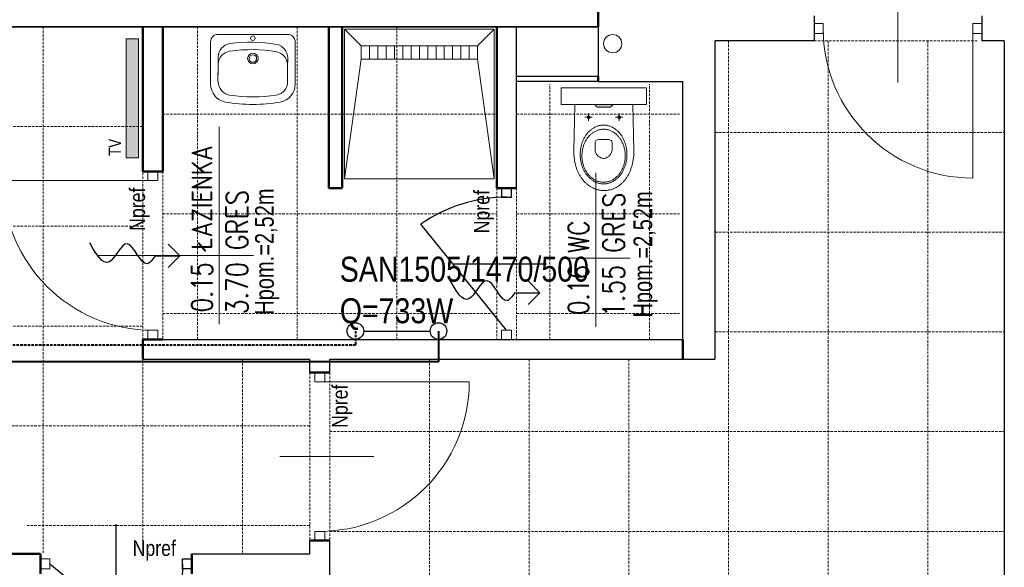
# Model space of a CAD drawing. Header units: millimetres. Extents: x -523 to 1404227, y -783705 to 1038705.
# Tile 79 of 256: x 356283 to 362209, y 121611 to 124905. Entities that reach past the tile are written whole.
import ezdxf
from ezdxf.enums import TextEntityAlignment as Align

# ---------------------------------------------------------------- set-up
doc = ezdxf.new("R2010")
doc.units = ezdxf.units.MM
doc.linetypes.add('DASHED', pattern=[0.75, 0.5, -0.25])
doc.linetypes.add('DASHEDX2', pattern=[1.5, 1, -0.5])
for name, color, linetype, lineweight in [('BA_drz', 7, 'Continuous', 18), ('BA_KS_ist.', 34, 'Continuous', 13), ('BA_met', 7, 'Continuous', 18), ('BA_txs', 2, 'Continuous', 18), ('Cienka', 7, 'Continuous', 18), ('mm_CO_opisy', 5, 'Continuous', 9), ('mm_CO_rury', 84, 'Continuous', 40), ('mm_grzejniki', 30, 'Continuous', 30), ('mm_Wentylacja', 5, 'Continuous', 50), ('PG_PRZERYWANE_ŚREDNIE', 1, 'DASHEDX2', 18), ('PG_WIDOKOWE_CIENKIE', 7, 'Continuous', 18), ('PG_WYPOSAŻENIE', 1, 'Continuous', 18), ('Przekrojowa', 60, 'Continuous', 18), ('WYPOSAŻENIE GARAŻU', 253, 'Continuous', 5)]:
    doc.layers.add(name, color=color, linetype=linetype, lineweight=lineweight)
doc.styles.add('BIKTC', font='bikromsw.shx', dxfattribs={"width": 0.8})
doc.styles.add('BIKTS', font='bikromsw.shx', dxfattribs={"width": 0.85})
doc.styles.add('ROMANS', font='romans', dxfattribs={"width": 0.7})
doc.styles.get("Standard").update_dxf_attribs({"font": 'arial.ttf'})

# ---------------------------------------------------------------- blocks, each defined once
blk = doc.blocks.new('jamb')
blk.add_lwpolyline([(-0.5, -0.5), (-0.5, 0.5), (0.5, 0.5), (0.5, -0.5)], close=True)
blk = doc.blocks.new('dr1h901')
at = {"color": 0}
blk.add_line((-0.5, 0), (-0.5, 1), dxfattribs=at)
blk.add_line((0, 0.3622), (0, -0.2655))
blk.add_arc((-0.5, 0), 1, 0, 90, dxfattribs=at)
blk = doc.blocks.new('A$C6b6b2cc1')
at = {"color": 5, "lineweight": 20}
for p, q in [((17.9, 91), (29.9, 91)), ((17.9, 0), (29.9, 0))]:
    blk.add_line(p, q, dxfattribs=at)
for p, q in [((20.9, 85.5), (20.9, 91)), ((20.9, 91), (26.9, 91)), ((26.9, 91), (26.9, 85.5)), ((26.9, 85.5), (20.9, 85.5))]:
    blk.add_line(p, q)
at = {"color": 0, "extrusion": (0, 0, -1)}
blk.add_line((23.9, 5.5), (75.47, 69.26), dxfattribs=at)
at = {"extrusion": (0, 0, -1)}
blk.add_line((56.49, 45.5), (0, 45.5), dxfattribs=at)
at = {"color": 0, "extrusion": (0, 0, -1)}
blk.add_arc((-23.9, -4.5), 90, 90, 124.95948, dxfattribs=at)
at = {"layer": 'WYPOSAŻENIE GARAŻU', "color": 240, "xscale": 5.5, "yscale": 5.999999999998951, "zscale": 5.5, "rotation": 90}
blk.add_blockref('jamb', (23.9, 2.75), dxfattribs=at)
blk = doc.blocks.new('Brodzik')
at = {"layer": 'PG_WYPOSAŻENIE', "color": 18}
for p, q in [((333.92, -1785.25), (343.92, -1857.25)), ((413.92, -1857.25), (423.92, -1785.25)), ((413.92, -1857.25), (343.92, -1857.25)), ((343.92, -1857.25), (343.92, -1865.25)), ((348.92, -1857.25), (348.92, -1865.25)), ((353.92, -1857.25), (353.92, -1865.25)), ((358.92, -1857.25), (358.92, -1865.25)), ((363.92, -1857.25), (363.92, -1865.25)), ((368.92, -1857.25), (368.92, -1865.25)), ((373.92, -1857.25), (373.92, -1865.25)), ((378.92, -1857.25), (378.92, -1865.25)), ((383.92, -1857.25), (383.92, -1865.25)), ((388.92, -1857.25), (388.92, -1865.25)), ((393.92, -1857.25), (393.92, -1865.25)), ((398.92, -1857.25), (398.92, -1865.25)), ((403.92, -1857.25), (403.92, -1865.25)), ((408.92, -1857.25), (408.92, -1865.25)), ((413.92, -1865.25), (413.92, -1857.25)), ((343.92, -1865.25), (333.92, -1875.25)), ((343.92, -1865.25), (413.92, -1865.25)), ((413.92, -1865.25), (423.92, -1875.25))]:
    blk.add_line(p, q, dxfattribs=at)
blk.add_lwpolyline([(333.92, -1785.25), (423.92, -1785.25), (423.92, -1875.25), (333.92, -1875.25)], close=True, dxfattribs=at)
blk = doc.blocks.new('A$Cb1b4349b')
at = {"layer": 'WYPOSAŻENIE GARAŻU', "color": 240, "xscale": 5.5, "yscale": 5.999999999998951, "zscale": 5.5, "rotation": 90}
for p in [(23.9, 98.25), (23.9, 2.75)]:
    blk.add_blockref('jamb', p, dxfattribs=at)
at = {"layer": 'WYPOSAŻENIE GARAŻU', "color": 1, "xscale": -90, "yscale": 90, "zscale": -90, "rotation": 270}
blk.add_blockref('dr1h901', (23.9, 50.5), dxfattribs=at)
blk = doc.blocks.new('A$Cd28b784c')
at = {"lineweight": 18}
h = blk.add_hatch(color=256, dxfattribs=at)
h.dxf.hatch_style = 1
h.paths.add_polyline_path([(18.54, 22.22), (18.43, 23), (18.14, 23.62), (17.75, 24.08), (17.31, 24.36), (16.9, 24.47), (16.9, 13.87), (17.31, 13.97), (17.75, 14.26), (18.14, 14.72), (18.43, 15.34), (18.54, 16.11)])
for p, q in [((16.9, 44.83), (6.9, 44.83)), ((6.9, -6.49), (6.9, 44.83)), ((16.9, -6.49), (16.9, 44.83)), ((16.9, -6.49), (6.9, -6.49))]:
    blk.add_line(p, q, dxfattribs=at)
at = {"lineweight": 13}
for p, q in [((44.61, 37.25), (16.9, 36.7)), ((45.21, 37.25), (44.61, 37.25)), ((45.82, 37.23), (45.21, 37.25)), ((46.41, 37.21), (45.82, 37.23)), ((47, 37.18), (46.41, 37.21)), ((47.58, 37.15), (47, 37.18)), ((48.16, 37.1), (47.58, 37.15)), ((48.73, 37.04), (48.16, 37.1)), ((49.3, 36.97), (48.73, 37.04)), ((49.85, 36.9), (49.3, 36.97)), ((50.4, 36.82), (49.85, 36.9)), ((50.95, 36.72), (50.4, 36.82)), ((51.49, 36.62), (50.95, 36.72)), ((52.02, 36.51), (51.49, 36.62)), ((52.54, 36.4), (52.02, 36.51)), ((53.06, 36.27), (52.54, 36.4)), ((53.57, 36.14), (53.06, 36.27)), ((54.07, 36), (53.57, 36.14)), ((54.57, 35.85), (54.07, 36)), ((55.05, 35.69), (54.57, 35.85)), ((55.53, 35.53), (55.05, 35.69)), ((24.51, 30.6), (24.51, 26.24)), ((35.01, 29.4), (35.4, 29.67)), ((35.4, 29.67), (35.79, 29.93)), ((35.79, 29.93), (36.19, 30.19)), ((36.19, 30.19), (36.6, 30.43)), ((36.6, 30.43), (37.03, 30.67)), ((37.03, 30.67), (37.46, 30.89)), ((37.46, 30.89), (37.89, 31.11)), ((37.89, 31.11), (38.34, 31.31)), ((38.34, 31.31), (38.79, 31.51)), ((38.39, 29.62), (38.81, 29.86)), ((38.79, 31.51), (39.26, 31.7)), ((38.81, 29.86), (39.24, 30.09)), ((39.24, 30.09), (39.68, 30.31)), ((39.26, 31.7), (39.73, 31.87)), ((39.68, 30.31), (40.12, 30.52)), ((39.73, 31.87), (40.2, 32.03)), ((40.12, 30.52), (40.58, 30.71)), ((40.2, 32.03), (40.69, 32.19)), ((40.58, 30.71), (41.04, 30.9)), ((40.69, 32.19), (41.18, 32.33)), ((41.04, 30.9), (41.51, 31.07)), ((41.18, 32.33), (41.68, 32.46)), ((41.51, 31.07), (41.99, 31.23)), ((41.68, 32.46), (42.18, 32.58)), ((41.99, 31.23), (42.48, 31.37)), ((42.18, 32.58), (42.69, 32.69)), ((42.48, 31.37), (42.97, 31.51)), ((42.69, 32.69), (43.21, 32.78)), ((42.97, 31.51), (43.48, 31.63)), ((43.21, 32.78), (43.73, 32.87)), ((43.48, 31.63), (43.98, 31.74)), ((43.73, 32.87), (44.26, 32.94)), ((43.98, 31.74), (44.5, 31.83)), ((44.26, 32.94), (44.79, 33)), ((44.5, 31.83), (45.02, 31.91)), ((44.79, 33), (45.32, 33.04)), ((45.02, 31.91), (45.54, 31.98)), ((45.32, 33.04), (45.87, 33.08)), ((45.54, 31.98), (46.07, 32.03)), ((45.87, 33.08), (46.41, 33.1)), ((46.07, 32.03), (46.61, 32.07)), ((46.41, 33.1), (46.96, 33.1)), ((46.61, 32.07), (47.15, 32.09)), ((46.96, 33.1), (47.51, 33.1)), ((47.15, 32.09), (47.7, 32.1)), ((47.51, 33.1), (48.06, 33.08)), ((47.7, 32.1), (47.7, 32.09)), ((47.7, 32.1), (48.24, 32.09)), ((48.06, 33.08), (48.6, 33.04)), ((48.24, 32.09), (48.79, 32.07)), ((48.6, 33.04), (49.13, 33)), ((48.79, 32.07), (49.32, 32.03)), ((49.13, 33), (49.67, 32.94)), ((49.32, 32.03), (49.85, 31.98)), ((49.67, 32.94), (50.19, 32.87)), ((49.85, 31.98), (50.38, 31.91)), ((50.19, 32.87), (50.71, 32.78)), ((50.38, 31.91), (50.9, 31.83)), ((50.71, 32.78), (51.23, 32.69)), ((50.9, 31.83), (51.41, 31.74)), ((51.23, 32.69), (51.74, 32.58)), ((51.41, 31.74), (51.92, 31.63)), ((51.74, 32.58), (52.24, 32.46)), ((51.92, 31.63), (52.42, 31.51)), ((52.24, 32.46), (52.74, 32.33)), ((52.42, 31.51), (52.92, 31.37)), ((52.74, 32.33), (53.23, 32.19)), ((52.92, 31.37), (53.4, 31.23)), ((53.23, 32.19), (53.72, 32.03)), ((53.4, 31.23), (53.88, 31.07)), ((53.72, 32.03), (54.19, 31.87)), ((53.88, 31.07), (54.36, 30.9)), ((54.19, 31.87), (54.66, 31.7)), ((54.36, 30.9), (54.82, 30.71)), ((54.66, 31.7), (55.13, 31.51)), ((54.82, 30.71), (55.27, 30.52)), ((55.13, 31.51), (55.58, 31.31)), ((55.27, 30.52), (55.72, 30.31)), ((56.01, 35.36), (55.53, 35.53)), ((55.58, 31.31), (56.03, 31.11)), ((55.72, 30.31), (56.16, 30.09)), ((56.47, 35.18), (56.01, 35.36)), ((56.03, 31.11), (56.47, 30.89)), ((56.16, 30.09), (56.59, 29.86)), ((56.93, 34.99), (56.47, 35.18)), ((56.47, 30.89), (56.9, 30.67)), ((56.59, 29.86), (57, 29.62)), ((56.9, 30.67), (57.32, 30.43)), ((57.38, 34.8), (56.93, 34.99)), ((57.32, 30.43), (57.73, 30.19)), ((57.83, 34.6), (57.38, 34.8)), ((57.73, 30.19), (58.13, 29.93)), ((58.26, 34.39), (57.83, 34.6)), ((58.13, 29.93), (58.52, 29.67)), ((58.69, 34.17), (58.26, 34.39)), ((58.52, 29.67), (58.91, 29.4)), ((59.11, 33.95), (58.69, 34.17)), ((59.52, 33.72), (59.11, 33.95)), ((59.92, 33.49), (59.52, 33.72)), ((60.32, 33.25), (59.92, 33.49)), ((60.71, 33), (60.32, 33.25)), ((61.09, 32.75), (60.71, 33)), ((61.46, 32.49), (61.09, 32.75)), ((61.82, 32.22), (61.46, 32.49)), ((62.17, 31.95), (61.82, 32.22)), ((62.52, 31.68), (62.17, 31.95)), ((62.85, 31.39), (62.52, 31.68)), ((63.18, 31.11), (62.85, 31.39)), ((63.5, 30.81), (63.18, 31.11)), ((63.81, 30.51), (63.5, 30.81)), ((64.11, 30.21), (63.81, 30.51)), ((64.4, 29.9), (64.11, 30.21)), ((64.69, 29.58), (64.4, 29.9)), ((17.31, 24.36), (16.9, 24.47)), ((17.75, 24.08), (17.31, 24.36)), ((18.14, 23.62), (17.75, 24.08)), ((26.77, 28.42), (22.26, 28.42)), ((23.81, 28.83), (23.69, 28.42)), ((23.69, 28.42), (23.81, 28.01)), ((24.1, 29.13), (23.81, 28.83)), ((23.81, 28.01), (24.1, 27.71)), ((24.51, 29.24), (24.1, 29.13)), ((24.1, 27.71), (24.51, 27.6)), ((24.93, 29.13), (24.51, 29.24)), ((24.51, 27.6), (24.93, 27.71)), ((25.22, 28.83), (24.93, 29.13)), ((24.93, 27.71), (25.22, 28.01)), ((25.33, 28.42), (25.22, 28.83)), ((25.22, 28.01), (25.33, 28.42)), ((30.24, 23.63), (30.42, 24.02)), ((30.42, 24.02), (30.61, 24.41)), ((30.61, 24.41), (30.82, 24.79)), ((30.82, 24.79), (31.04, 25.16)), ((31.04, 25.16), (31.27, 25.53)), ((31.27, 25.53), (31.52, 25.89)), ((31.52, 25.89), (31.78, 26.25)), ((31.78, 26.25), (32.05, 26.59)), ((32.05, 26.59), (32.33, 26.93)), ((32.33, 26.93), (32.63, 27.27)), ((32.63, 27.27), (32.93, 27.6)), ((32.66, 23.32), (32.84, 23.72)), ((32.84, 23.72), (33.04, 24.11)), ((32.93, 27.6), (33.25, 27.92)), ((33.04, 24.11), (33.25, 24.5)), ((33.25, 27.92), (33.58, 28.23)), ((33.25, 24.5), (33.47, 24.88)), ((33.47, 24.88), (33.71, 25.25)), ((33.58, 28.23), (33.93, 28.53)), ((33.71, 25.25), (33.96, 25.62)), ((33.93, 28.53), (34.28, 28.83)), ((33.96, 25.62), (34.23, 25.98)), ((34.23, 25.98), (34.51, 26.33)), ((34.28, 28.83), (34.64, 29.12)), ((34.51, 26.33), (34.8, 26.67)), ((34.64, 29.12), (35.01, 29.4)), ((34.8, 26.67), (35.11, 27.01)), ((35.11, 27.01), (35.42, 27.34)), ((35.42, 27.34), (35.76, 27.66)), ((35.76, 27.66), (36.1, 27.96)), ((36.1, 27.96), (36.45, 28.27)), ((36.45, 28.27), (36.82, 28.56)), ((36.82, 28.56), (37.2, 28.84)), ((37.2, 28.84), (37.58, 29.11)), ((37.58, 29.11), (37.98, 29.37)), ((37.98, 29.37), (38.39, 29.62)), ((38.61, 23.65), (39, 23.9)), ((39, 23.9), (39.42, 24.05)), ((39.42, 24.05), (39.83, 24.12)), ((39.83, 24.12), (40.19, 24.14)), ((40.19, 24.14), (44.04, 24.15)), ((44.04, 24.15), (44.56, 24.12)), ((44.56, 24.12), (45.07, 24.03)), ((45.07, 24.03), (45.57, 23.88)), ((45.57, 23.88), (46.05, 23.68)), ((57, 29.62), (57.41, 29.37)), ((57.41, 29.37), (57.81, 29.11)), ((57.81, 29.11), (58.2, 28.84)), ((58.2, 28.84), (58.58, 28.56)), ((58.58, 28.56), (58.94, 28.27)), ((58.91, 29.4), (59.28, 29.12)), ((58.94, 28.27), (59.3, 27.96)), ((59.28, 29.12), (59.64, 28.83)), ((59.3, 27.96), (59.64, 27.66)), ((59.64, 28.83), (59.99, 28.53)), ((59.64, 27.66), (59.97, 27.34)), ((59.97, 27.34), (60.29, 27.01)), ((59.99, 28.53), (60.34, 28.23)), ((60.29, 27.01), (60.6, 26.67)), ((60.34, 28.23), (60.67, 27.92)), ((60.6, 26.67), (60.89, 26.33)), ((60.67, 27.92), (60.99, 27.6)), ((60.89, 26.33), (61.17, 25.98)), ((60.99, 27.6), (61.29, 27.27)), ((61.17, 25.98), (61.44, 25.62)), ((61.29, 27.27), (61.59, 26.93)), ((61.44, 25.62), (61.69, 25.25)), ((61.59, 26.93), (61.87, 26.59)), ((61.69, 25.25), (61.93, 24.88)), ((61.87, 26.59), (62.15, 26.25)), ((61.93, 24.88), (62.15, 24.5)), ((62.15, 26.25), (62.4, 25.89)), ((62.15, 24.5), (62.36, 24.11)), ((62.36, 24.11), (62.55, 23.72)), ((62.4, 25.89), (62.65, 25.53)), ((62.55, 23.72), (62.73, 23.32)), ((62.65, 25.53), (62.88, 25.16)), ((62.88, 25.16), (63.1, 24.79)), ((63.1, 24.79), (63.31, 24.41)), ((63.31, 24.41), (63.5, 24.02)), ((63.5, 24.02), (63.68, 23.63)), ((64.96, 29.26), (64.69, 29.58)), ((65.23, 28.94), (64.96, 29.26)), ((65.48, 28.61), (65.23, 28.94)), ((65.73, 28.28), (65.48, 28.61)), ((65.96, 27.94), (65.73, 28.28)), ((66.19, 27.6), (65.96, 27.94)), ((66.41, 27.25), (66.19, 27.6)), ((66.62, 26.9), (66.41, 27.25)), ((66.82, 26.54), (66.62, 26.9)), ((67, 26.19), (66.82, 26.54)), ((67.18, 25.82), (67, 26.19)), ((67.35, 25.46), (67.18, 25.82)), ((67.51, 25.09), (67.35, 25.46)), ((67.66, 24.71), (67.51, 25.09)), ((67.8, 24.34), (67.66, 24.71)), ((67.93, 23.96), (67.8, 24.34)), ((68.04, 23.57), (67.93, 23.96)), ((18.43, 23), (18.14, 23.62)), ((18.54, 22.22), (18.43, 23)), ((18.54, 16.11), (18.54, 22.22)), ((29.27, 19.48), (29.3, 19.91)), ((29.27, 19.04), (29.27, 19.48)), ((29.27, 18.6), (29.27, 19.04)), ((29.3, 18.17), (29.27, 18.6)), ((29.3, 19.91), (29.34, 20.34)), ((29.34, 17.74), (29.3, 18.17)), ((29.34, 20.34), (29.4, 20.77)), ((29.4, 20.77), (29.47, 21.19)), ((29.47, 21.19), (29.56, 21.61)), ((29.56, 21.61), (29.67, 22.02)), ((29.67, 22.02), (29.79, 22.43)), ((29.79, 22.43), (29.92, 22.84)), ((29.92, 22.84), (30.07, 23.24)), ((30.07, 23.24), (30.24, 23.63)), ((31.78, 19.04), (31.79, 19.49)), ((31.79, 18.59), (31.78, 19.04)), ((31.78, 19.04), (31.78, 19.03)), ((31.79, 19.49), (31.82, 19.93)), ((31.82, 18.15), (31.79, 18.59)), ((31.82, 19.93), (31.86, 20.37)), ((31.86, 17.71), (31.82, 18.15)), ((31.86, 20.37), (31.93, 20.81)), ((31.93, 20.81), (32.01, 21.24)), ((32.01, 21.24), (32.11, 21.66)), ((32.11, 21.66), (32.22, 22.09)), ((32.22, 22.09), (32.35, 22.5)), ((32.35, 22.5), (32.5, 22.91)), ((32.5, 22.91), (32.66, 23.32)), ((37.97, 22.03), (38.05, 22.73)), ((37.97, 19.27), (37.97, 22.03)), ((37.97, 16.04), (37.97, 19.27)), ((38.05, 22.73), (38.28, 23.27)), ((38.28, 23.27), (38.61, 23.65)), ((46.05, 23.68), (46.51, 23.44)), ((46.51, 23.44), (46.94, 23.16)), ((46.94, 23.16), (47.35, 22.84)), ((47.35, 22.84), (47.73, 22.48)), ((47.73, 22.48), (48.08, 22.1)), ((48.08, 22.1), (48.38, 21.7)), ((48.38, 21.7), (48.65, 21.28)), ((48.65, 21.28), (48.88, 20.84)), ((48.88, 20.84), (49.06, 20.4)), ((49.06, 20.4), (49.2, 19.94)), ((49.2, 18.14), (49.06, 17.69)), ((49.2, 19.94), (49.28, 19.49)), ((49.28, 18.59), (49.2, 18.14)), ((49.28, 19.49), (49.31, 19.04)), ((49.31, 19.04), (49.28, 18.59)), ((62.73, 23.32), (62.9, 22.91)), ((62.9, 22.91), (63.04, 22.5)), ((63.04, 22.5), (63.18, 22.09)), ((63.18, 22.09), (63.29, 21.66)), ((63.29, 21.66), (63.39, 21.24)), ((63.39, 21.24), (63.47, 20.81)), ((63.47, 20.81), (63.53, 20.37)), ((63.53, 20.37), (63.58, 19.93)), ((63.58, 18.15), (63.53, 17.71)), ((63.58, 19.93), (63.6, 19.49)), ((63.6, 18.59), (63.58, 18.15)), ((63.6, 19.49), (63.61, 19.04)), ((63.61, 19.04), (63.6, 18.59)), ((63.61, 19.04), (63.61, 19.03)), ((63.68, 23.63), (63.85, 23.24)), ((63.85, 23.24), (64, 22.84)), ((64, 22.84), (64.13, 22.43)), ((64.13, 22.43), (64.25, 22.02)), ((64.25, 22.02), (64.36, 21.61)), ((64.36, 21.61), (64.45, 21.19)), ((64.45, 21.19), (64.52, 20.77)), ((64.52, 20.77), (64.58, 20.34)), ((64.58, 20.34), (64.62, 19.91)), ((64.62, 18.17), (64.58, 17.74)), ((64.62, 19.91), (64.65, 19.48)), ((64.65, 18.6), (64.62, 18.17)), ((64.65, 19.48), (64.66, 19.04)), ((64.66, 19.04), (64.65, 18.6)), ((64.66, 19.04), (64.66, 19.03)), ((68.15, 23.19), (68.04, 23.57)), ((68.25, 22.8), (68.15, 23.19)), ((68.33, 22.4), (68.25, 22.8)), ((68.41, 22.01), (68.33, 22.4)), ((68.48, 21.61), (68.41, 22.01)), ((68.53, 21.21), (68.48, 21.61)), ((68.57, 20.81), (68.53, 21.21)), ((68.53, 17.54), (68.58, 17.94)), ((68.61, 20.4), (68.57, 20.81)), ((68.58, 17.94), (68.61, 18.35)), ((68.63, 19.99), (68.61, 20.4)), ((68.61, 18.35), (68.63, 18.76)), ((68.64, 19.58), (68.63, 19.99)), ((68.63, 18.76), (68.64, 19.17)), ((68.64, 19.17), (68.64, 19.58)), ((17.31, 13.97), (16.9, 13.87)), ((17.75, 14.26), (17.31, 13.97)), ((18.14, 14.72), (17.75, 14.26)), ((18.43, 15.34), (18.14, 14.72)), ((18.54, 16.11), (18.43, 15.34)), ((24.51, 12.19), (24.51, 7.83)), ((29.4, 17.31), (29.34, 17.74)), ((29.47, 16.89), (29.4, 17.31)), ((29.56, 16.47), (29.47, 16.89)), ((29.67, 16.06), (29.56, 16.47)), ((29.79, 15.65), (29.67, 16.06)), ((29.92, 15.24), (29.79, 15.65)), ((30.07, 14.84), (29.92, 15.24)), ((30.24, 14.44), (30.07, 14.84)), ((30.42, 14.05), (30.24, 14.44)), ((30.61, 13.67), (30.42, 14.05)), ((30.82, 13.29), (30.61, 13.67)), ((31.04, 12.92), (30.82, 13.29)), ((31.27, 12.55), (31.04, 12.92)), ((31.52, 12.19), (31.27, 12.55)), ((31.78, 11.83), (31.52, 12.19)), ((31.93, 17.27), (31.86, 17.71)), ((32.01, 16.84), (31.93, 17.27)), ((32.11, 16.41), (32.01, 16.84)), ((32.22, 15.99), (32.11, 16.41)), ((32.35, 15.57), (32.22, 15.99)), ((32.5, 15.16), (32.35, 15.57)), ((32.66, 14.76), (32.5, 15.16)), ((32.84, 14.36), (32.66, 14.76)), ((33.04, 13.96), (32.84, 14.36)), ((33.25, 13.58), (33.04, 13.96)), ((33.47, 13.2), (33.25, 13.58)), ((33.71, 12.82), (33.47, 13.2)), ((33.96, 12.46), (33.71, 12.82)), ((34.23, 12.1), (33.96, 12.46)), ((34.51, 11.75), (34.23, 12.1)), ((38.05, 15.34), (37.97, 16.04)), ((37.97, 16.04), (37.97, 16.04)), ((38.28, 14.8), (38.05, 15.34)), ((38.61, 14.42), (38.28, 14.8)), ((39, 14.17), (38.61, 14.42)), ((39.41, 14.02), (39, 14.17)), ((39.82, 13.95), (39.41, 14.02)), ((40.17, 13.93), (39.82, 13.95)), ((44.01, 13.93), (40.17, 13.93)), ((44.54, 13.96), (44.01, 13.93)), ((45.05, 14.05), (44.54, 13.96)), ((45.55, 14.2), (45.05, 14.05)), ((46.04, 14.39), (45.55, 14.2)), ((46.5, 14.64), (46.04, 14.39)), ((46.93, 14.92), (46.5, 14.64)), ((47.34, 15.24), (46.93, 14.92)), ((47.72, 15.59), (47.34, 15.24)), ((48.07, 15.97), (47.72, 15.59)), ((48.38, 16.38), (48.07, 15.97)), ((48.65, 16.8), (48.38, 16.38)), ((48.88, 17.24), (48.65, 16.8)), ((49.06, 17.69), (48.88, 17.24)), ((61.17, 12.1), (60.89, 11.75)), ((61.44, 12.46), (61.17, 12.1)), ((61.69, 12.82), (61.44, 12.46)), ((61.93, 13.2), (61.69, 12.82)), ((62.15, 13.58), (61.93, 13.2)), ((62.36, 13.96), (62.15, 13.58)), ((62.4, 12.19), (62.15, 11.83)), ((62.55, 14.36), (62.36, 13.96)), ((62.65, 12.55), (62.4, 12.19)), ((62.73, 14.76), (62.55, 14.36)), ((62.88, 12.92), (62.65, 12.55)), ((62.9, 15.16), (62.73, 14.76)), ((63.1, 13.29), (62.88, 12.92)), ((63.04, 15.57), (62.9, 15.16)), ((63.18, 15.99), (63.04, 15.57)), ((63.31, 13.67), (63.1, 13.29)), ((63.29, 16.41), (63.18, 15.99)), ((63.39, 16.84), (63.29, 16.41)), ((63.5, 14.05), (63.31, 13.67)), ((63.47, 17.27), (63.39, 16.84)), ((63.53, 17.71), (63.47, 17.27)), ((63.68, 14.44), (63.5, 14.05)), ((63.85, 14.84), (63.68, 14.44)), ((64, 15.24), (63.85, 14.84)), ((64.13, 15.65), (64, 15.24)), ((64.25, 16.06), (64.13, 15.65)), ((64.36, 16.47), (64.25, 16.06)), ((64.45, 16.89), (64.36, 16.47)), ((64.52, 17.31), (64.45, 16.89)), ((64.58, 17.74), (64.52, 17.31)), ((66.68, 11.8), (66.88, 12.16)), ((66.88, 12.16), (67.06, 12.52)), ((67.06, 12.52), (67.23, 12.89)), ((67.23, 12.89), (67.39, 13.26)), ((67.39, 13.26), (67.55, 13.63)), ((67.55, 13.63), (67.69, 14.01)), ((67.69, 14.01), (67.82, 14.39)), ((67.82, 14.39), (67.95, 14.77)), ((67.95, 14.77), (68.06, 15.16)), ((68.06, 15.16), (68.17, 15.55)), ((68.17, 15.55), (68.26, 15.94)), ((68.26, 15.94), (68.34, 16.34)), ((68.34, 16.34), (68.42, 16.73)), ((68.42, 16.73), (68.48, 17.14)), ((68.48, 17.14), (68.53, 17.54)), ((26.77, 10.01), (22.26, 10.01)), ((23.81, 10.42), (23.69, 10.01)), ((23.69, 10.01), (23.81, 9.6)), ((24.1, 10.72), (23.81, 10.42)), ((23.81, 9.6), (24.1, 9.3)), ((24.51, 10.83), (24.1, 10.72)), ((24.1, 9.3), (24.51, 9.19)), ((24.93, 10.72), (24.51, 10.83)), ((24.51, 9.19), (24.93, 9.3)), ((25.22, 10.42), (24.93, 10.72)), ((24.93, 9.3), (25.22, 9.6)), ((25.33, 10.01), (25.22, 10.42)), ((25.22, 9.6), (25.33, 10.01)), ((32.05, 11.48), (31.78, 11.83)), ((32.33, 11.14), (32.05, 11.48)), ((32.63, 10.81), (32.33, 11.14)), ((32.93, 10.48), (32.63, 10.81)), ((33.25, 10.16), (32.93, 10.48)), ((33.58, 9.85), (33.25, 10.16)), ((33.93, 9.54), (33.58, 9.85)), ((34.28, 9.25), (33.93, 9.54)), ((34.64, 8.96), (34.28, 9.25)), ((34.8, 11.4), (34.51, 11.75)), ((35.01, 8.68), (34.64, 8.96)), ((35.11, 11.07), (34.8, 11.4)), ((35.4, 8.41), (35.01, 8.68)), ((35.42, 10.74), (35.11, 11.07)), ((35.79, 8.14), (35.4, 8.41)), ((35.76, 10.42), (35.42, 10.74)), ((36.1, 10.11), (35.76, 10.42)), ((36.19, 7.89), (35.79, 8.14)), ((36.45, 9.81), (36.1, 10.11)), ((36.6, 7.65), (36.19, 7.89)), ((36.82, 9.52), (36.45, 9.81)), ((37.03, 7.41), (36.6, 7.65)), ((37.2, 9.24), (36.82, 9.52)), ((37.46, 7.19), (37.03, 7.41)), ((37.58, 8.97), (37.2, 9.24)), ((37.89, 6.97), (37.46, 7.19)), ((37.98, 8.71), (37.58, 8.97)), ((38.34, 6.76), (37.89, 6.97)), ((38.39, 8.46), (37.98, 8.71)), ((38.79, 6.57), (38.34, 6.76)), ((38.81, 8.21), (38.39, 8.46)), ((39.26, 6.38), (38.79, 6.57)), ((39.24, 7.99), (38.81, 8.21)), ((39.68, 7.77), (39.24, 7.99)), ((39.73, 6.21), (39.26, 6.38)), ((40.12, 7.56), (39.68, 7.77)), ((40.2, 6.04), (39.73, 6.21)), ((40.58, 7.36), (40.12, 7.56)), ((40.69, 5.89), (40.2, 6.04)), ((41.04, 7.18), (40.58, 7.36)), ((41.51, 7.01), (41.04, 7.18)), ((41.99, 6.85), (41.51, 7.01)), ((42.48, 6.7), (41.99, 6.85)), ((42.97, 6.57), (42.48, 6.7)), ((43.48, 6.45), (42.97, 6.57)), ((43.98, 6.34), (43.48, 6.45)), ((44.5, 6.25), (43.98, 6.34)), ((45.02, 6.17), (44.5, 6.25)), ((45.54, 6.1), (45.02, 6.17)), ((46.07, 6.05), (45.54, 6.1)), ((46.61, 6.01), (46.07, 6.05)), ((47.15, 5.99), (46.61, 6.01)), ((47.7, 5.98), (47.15, 5.99)), ((48.24, 5.99), (47.7, 5.98)), ((47.7, 5.98), (47.7, 5.97)), ((48.79, 6.01), (48.24, 5.99)), ((49.32, 6.05), (48.79, 6.01)), ((49.85, 6.1), (49.32, 6.05)), ((50.38, 6.17), (49.85, 6.1)), ((50.9, 6.25), (50.38, 6.17)), ((51.41, 6.34), (50.9, 6.25)), ((51.92, 6.45), (51.41, 6.34)), ((52.42, 6.57), (51.92, 6.45)), ((52.92, 6.7), (52.42, 6.57)), ((53.4, 6.85), (52.92, 6.7)), ((53.72, 6.04), (53.23, 5.89)), ((53.88, 7.01), (53.4, 6.85)), ((54.19, 6.21), (53.72, 6.04)), ((54.36, 7.18), (53.88, 7.01)), ((54.66, 6.38), (54.19, 6.21)), ((54.82, 7.36), (54.36, 7.18)), ((55.13, 6.57), (54.66, 6.38)), ((55.27, 7.56), (54.82, 7.36)), ((55.58, 6.76), (55.13, 6.57)), ((55.72, 7.77), (55.27, 7.56)), ((56.03, 6.97), (55.58, 6.76)), ((56.16, 7.99), (55.72, 7.77)), ((56.47, 7.19), (56.03, 6.97)), ((56.59, 8.21), (56.16, 7.99)), ((56.9, 7.41), (56.47, 7.19)), ((57, 8.46), (56.59, 8.21)), ((57.32, 7.65), (56.9, 7.41)), ((57.41, 8.71), (57, 8.46)), ((57.73, 7.89), (57.32, 7.65)), ((57.81, 8.97), (57.41, 8.71)), ((58.13, 8.14), (57.73, 7.89)), ((58.2, 9.24), (57.81, 8.97)), ((58.52, 8.41), (58.13, 8.14)), ((58.58, 9.52), (58.2, 9.24)), ((58.91, 8.68), (58.52, 8.41)), ((58.94, 9.81), (58.58, 9.52)), ((59.28, 8.96), (58.91, 8.68)), ((59.3, 10.11), (58.94, 9.81)), ((59.64, 9.25), (59.28, 8.96)), ((59.64, 10.42), (59.3, 10.11)), ((59.97, 10.74), (59.64, 10.42)), ((59.99, 9.54), (59.64, 9.25)), ((60.29, 11.07), (59.97, 10.74)), ((60.34, 9.85), (59.99, 9.54)), ((60.6, 11.4), (60.29, 11.07)), ((60.67, 10.16), (60.34, 9.85)), ((60.89, 11.75), (60.6, 11.4)), ((60.99, 10.48), (60.67, 10.16)), ((61.29, 10.81), (60.99, 10.48)), ((61.59, 11.14), (61.29, 10.81)), ((61.32, 5.85), (61.68, 6.12)), ((61.87, 11.48), (61.59, 11.14)), ((61.68, 6.12), (62.04, 6.39)), ((62.15, 11.83), (61.87, 11.48)), ((62.04, 6.39), (62.38, 6.67)), ((62.38, 6.67), (62.71, 6.95)), ((62.71, 6.95), (63.04, 7.24)), ((63.04, 7.24), (63.36, 7.53)), ((63.36, 7.53), (63.67, 7.83)), ((63.67, 7.83), (63.97, 8.14)), ((63.97, 8.14), (64.26, 8.45)), ((64.26, 8.45), (64.54, 8.76)), ((64.54, 8.76), (64.82, 9.08)), ((64.82, 9.08), (65.08, 9.4)), ((65.08, 9.4), (65.34, 9.73)), ((65.34, 9.73), (65.59, 10.07)), ((65.59, 10.07), (65.82, 10.4)), ((65.82, 10.4), (66.05, 10.75)), ((66.05, 10.75), (66.27, 11.09)), ((66.27, 11.09), (66.48, 11.44)), ((66.48, 11.44), (66.68, 11.8)), ((16.89, 1.65), (44.61, 1.1)), ((41.18, 5.75), (40.69, 5.89)), ((41.68, 5.62), (41.18, 5.75)), ((42.18, 5.5), (41.68, 5.62)), ((42.69, 5.39), (42.18, 5.5)), ((43.21, 5.29), (42.69, 5.39)), ((43.73, 5.21), (43.21, 5.29)), ((44.26, 5.14), (43.73, 5.21)), ((44.79, 5.08), (44.26, 5.14)), ((44.61, 1.1), (45.21, 1.1)), ((45.32, 5.03), (44.79, 5.08)), ((45.21, 1.1), (45.81, 1.11)), ((45.87, 5), (45.32, 5.03)), ((45.81, 1.11), (46.4, 1.13)), ((46.41, 4.98), (45.87, 5)), ((46.4, 1.13), (46.99, 1.16)), ((46.96, 4.98), (46.41, 4.98)), ((47.51, 4.98), (46.96, 4.98)), ((46.96, 4.98), (46.96, 4.97)), ((46.99, 1.16), (47.56, 1.2)), ((48.06, 5), (47.51, 4.98)), ((47.56, 1.2), (48.14, 1.25)), ((48.6, 5.03), (48.06, 5)), ((48.14, 1.25), (48.7, 1.3)), ((49.13, 5.08), (48.6, 5.03)), ((48.7, 1.3), (49.26, 1.37)), ((49.67, 5.14), (49.13, 5.08)), ((49.26, 1.37), (49.82, 1.44)), ((50.19, 5.21), (49.67, 5.14)), ((49.82, 1.44), (50.36, 1.53)), ((50.71, 5.29), (50.19, 5.21)), ((50.36, 1.53), (50.9, 1.62)), ((51.23, 5.39), (50.71, 5.29)), ((50.9, 1.62), (51.44, 1.72)), ((51.74, 5.5), (51.23, 5.39)), ((51.44, 1.72), (51.96, 1.83)), ((52.24, 5.62), (51.74, 5.5)), ((51.96, 1.83), (52.48, 1.95)), ((52.74, 5.75), (52.24, 5.62)), ((52.48, 1.95), (52.99, 2.07)), ((53.23, 5.89), (52.74, 5.75)), ((52.99, 2.07), (53.5, 2.2)), ((53.5, 2.2), (54, 2.35)), ((54, 2.35), (54.49, 2.49)), ((54.49, 2.49), (54.97, 2.65)), ((54.97, 2.65), (55.45, 2.81)), ((55.45, 2.81), (55.92, 2.99)), ((55.92, 2.99), (56.38, 3.17)), ((56.38, 3.17), (56.84, 3.35)), ((56.84, 3.35), (57.28, 3.55)), ((57.28, 3.55), (57.72, 3.75)), ((57.72, 3.75), (58.15, 3.95)), ((58.15, 3.95), (58.58, 4.17)), ((58.58, 4.17), (58.99, 4.39)), ((58.99, 4.39), (59.4, 4.62)), ((59.4, 4.62), (59.8, 4.85)), ((59.8, 4.85), (60.2, 5.09)), ((60.2, 5.09), (60.58, 5.34)), ((60.58, 5.34), (60.96, 5.59)), ((60.96, 5.59), (61.32, 5.85))]:
    blk.add_line(p, q, dxfattribs=at)
blk = doc.blocks.new('A$Cf7835451')
at = {"layer": 'PG_WIDOKOWE_CIENKIE', "lineweight": 18}
for p, q in [((29.97, 50.9), (4.55, 50.9)), ((0, 4.55), (0, 46.36)), ((13.56, 46.28), (18.9, 46.36)), ((17.27, 46.25), (17.27, 46.33)), ((18.09, 46.3), (28.43, 46.46)), ((19.09, 46.31), (19.09, 46.36)), ((24.43, 46.36), (21.8, 46.36)), ((21.8, 46.36), (21.8, 46.36)), ((21.82, 46.36), (21.82, 46.36)), ((22.54, 46.36), (22.54, 46.41)), ((23.62, 46.36), (23.62, 46.38)), ((29.97, 0), (4.55, 0)), ((14.2, 4.47), (19.54, 4.55)), ((17.27, 4.51), (17.27, 4.6)), ((28.43, 4.55), (19.09, 4.55))]:
    blk.add_line(p, q, dxfattribs=at)
for centre, radius in [((2.27, 25.45), 1.36), ((14.54, 25.45), 3.18), ((14.54, 25.45), 2.27)]:
    blk.add_circle(centre, radius, dxfattribs=at)
for centre, radius, start, end in [((4.55, 46.36), 4.55, 90, 180), ((29.97, 40), 10.91, 10.24035, 90), ((13.68, 38.1), 8.18, 90.87473, 171.72059), ((18.21, 38.12), 8.18, 90.87473, 171.72059), ((28.43, 38.18), 8.18, 9.15413, 90), ((-50.54, 25.45), 92.72, 349.75965, 10.24035), ((92.84, 26.58), 88.17, 171.72059, 190.02886), ((97.37, 26.6), 88.17, 171.72059, 190.02886), ((-50.54, 25.45), 88.17, 350.84587, 9.15413), ((14.07, 12.65), 8.18, 190.02886, 270.87473), ((18.6, 12.67), 8.18, 190.02886, 264.7924), ((28.43, 12.73), 8.18, 270, 350.84587), ((29.97, 10.91), 10.91, 270, 349.75965), ((4.55, 4.55), 4.55, 180, 270)]:
    blk.add_arc(centre, radius, start, end, dxfattribs=at)
blk = doc.blocks.new('bikmet')
blk.add_line((0, 1.65), (0, -1.65))
at = {"style": 'ROMANS', "width": 0.8}
blk.add_attdef('NRPOM', text='', height=1, dxfattribs=at).set_placement((-0.333, 0.333), align=Align.RIGHT)
blk.add_attdef('NWAPOM', (0.25, 0.333), '', height=1, dxfattribs=at)
blk.add_attdef('RAREA', text='', height=1.042, dxfattribs=at).set_placement((-0.333, -0.333), align=Align.TOP_RIGHT)
blk.add_attdef('PODLOGA', text='', height=1.042, dxfattribs=at).set_placement((0.25, -0.333), align=Align.TOP_LEFT)
blk = doc.blocks.new('podciecie')
at = {"layer": 'mm_Wentylacja', "color": 142, "lineweight": 30}
for p, q in [((23288, -37575.5), (23288, -37590.5)), ((23288, -37590.5), (23280.93, -37583.43)), ((23288, -37590.5), (23295.07, -37583.43))]:
    blk.add_line(p, q, dxfattribs=at)
blk.add_spline([(23288, -37575.5), (23283.25, -37570.75), (23295.25, -37558.75), (23284.25, -37547.75), (23295.75, -37536.25)], degree=3, dxfattribs=at)
blk = doc.blocks.new('A$C6810ecfa')
at = {"layer": 'BA_KS_ist.', "color": 18, "linetype": 'Continuous', "lineweight": 20, "ltscale": 25}
blk.add_circle((-1824.67, 575.36), 5.5, dxfattribs=at)

msp = doc.modelspace()

# ---------------------------------------------------------------- hatches: boundary and pattern name
at = {"layer": 'PG_WYPOSAŻENIE', "lineweight": 20}
h = msp.add_hatch(color=152, dxfattribs=at)
h.dxf.hatch_style = 1
h.paths.add_polyline_path([(356924.5, 124789.63), (356998.78, 124789.63), (356998.78, 124073.34), (356924.5, 124073.34)])

# ---------------------------------------------------------------- linework, layer by layer
for p, q in [((359763.69, 124982.39), (359763.69, 124532.39)), ((361063.69, 124927.39), (361063.69, 124777.39)), ((362073.69, 124927.39), (362073.69, 124777.39)), ((354468.69, 124862.39), (359763.69, 124862.39)), ((359273.69, 123892.39), (359273.69, 124862.39)), ((361063.69, 124777.39), (360468.69, 124777.39)), ((360468.69, 124532.39), (360468.69, 124777.39)), ((362208.69, 124777.39), (362073.69, 124777.39)), ((362208.69, 124777.39), (362208.69, 118612.39)), ((359763.69, 124562.39), (359273.69, 124562.39)), ((359763.69, 124532.39), (359273.69, 124532.39)), ((359763.69, 124532.39), (360273.69, 124532.39)), ((360273.69, 122862.39), (360273.69, 124532.39)), ((360468.69, 122862.39), (360468.69, 124532.39)), ((357143.69, 122982.39), (360273.69, 122982.39)), ((357023.69, 122862.39), (358028.69, 122862.39)), ((358028.69, 122782.39), (358028.69, 122862.39)), ((358148.69, 122782.39), (358148.69, 122862.39)), ((358148.69, 122862.39), (360273.69, 122862.39)), ((360273.69, 122862.39), (360468.69, 122862.39)), ((358028.69, 121692.39), (358028.69, 121772.39)), ((358148.69, 118632.39), (358148.69, 121772.39)), ((357318.69, 121692.39), (358028.69, 121692.39))]:
    msp.add_line(p, q)
msp.add_lwpolyline([(354468.69, 124982.39), (359763.69, 124982.39), (359763.69, 124862.39), (354468.69, 124862.39)], close=True)
at = {"layer": 'BA_met', "color": 18}
for p, q in [((357484.41, 123073.21), (357484.41, 124260.55)), ((359750.63, 123057.38), (359750.63, 123984.84))]:
    msp.add_line(p, q, dxfattribs=at)
at = {"layer": 'Cienka'}
for p, q in [((357143.69, 124862.39), (358143.69, 124862.39)), ((358223.69, 124862.39), (359153.69, 124862.39)), ((359273.69, 122982.39), (360273.69, 122982.39))]:
    msp.add_line(p, q, dxfattribs=at)
at = {"layer": 'mm_CO_rury', "linetype": 'DASHED', "ltscale": 30}
for p, q in [((358303.69, 123032.39), (358303.69, 122946.77)), ((358303.69, 122946.77), (354145.79, 122946.77))]:
    msp.add_line(p, q, dxfattribs=at)
at = {"layer": 'mm_CO_rury'}
for p, q in [((358803.69, 123032.39), (358803.69, 122846.77)), ((358803.69, 122846.77), (354245.79, 122846.77))]:
    msp.add_line(p, q, dxfattribs=at)
at = {"layer": 'mm_grzejniki'}
msp.add_line((358353.69, 123032.39), (358753.69, 123032.39), dxfattribs=at)
for centre in [(358303.69, 123032.39), (358803.69, 123032.39)]:
    msp.add_circle(centre, 50, dxfattribs=at)
at = {"layer": 'PG_PRZERYWANE_ŚREDNIE', "color": 251, "lineweight": 15, "ltscale": 15}
for p, q in [((356423.69, 124862.39), (356423.69, 121692.39)), ((357023.69, 124862.39), (357023.69, 121692.39)), ((357353.69, 124862.39), (357353.69, 122982.39)), ((357953.69, 124862.39), (357953.69, 122982.39)), ((358553.69, 124862.39), (358553.69, 122982.39)), ((360548.69, 124777.39), (360548.69, 118827.39)), ((361148.69, 124777.39), (361148.69, 118827.39)), ((361748.69, 124777.39), (361748.69, 118827.39)), ((359473.69, 122982.39), (359473.69, 124516.83)), ((360073.69, 122982.39), (360073.69, 124516.83)), ((357143.69, 124337.39), (359153.69, 124337.39)), ((359273.69, 124337.39), (360254.03, 124337.39)), ((357023.69, 124262.39), (354298.69, 124262.39)), ((360468.69, 124227.39), (362208.69, 124227.39)), ((357143.69, 123992.39), (357143.69, 122982.39)), ((359153.69, 123892.39), (359153.69, 122982.39)), ((359273.69, 123892.39), (359273.69, 122982.39)), ((357143.69, 123737.39), (359153.69, 123737.39)), ((359273.69, 123737.39), (360254.03, 123737.39)), ((357023.69, 123662.39), (354298.69, 123662.39)), ((360468.69, 123627.39), (362208.69, 123627.39)), ((357143.69, 123137.39), (359153.69, 123137.39)), ((359273.69, 123137.39), (360254.03, 123137.39)), ((357023.69, 123062.39), (354298.69, 123062.39)), ((360468.69, 123027.39), (362208.69, 123027.39)), ((357623.69, 122862.39), (357623.69, 121692.39)), ((358748.69, 122862.39), (358748.69, 118827.39)), ((359348.69, 122862.39), (359348.69, 118827.39)), ((359948.69, 122862.39), (359948.69, 118827.39)), ((358028.69, 122462.39), (354298.69, 122462.39)), ((358148.69, 122427.39), (362208.69, 122427.39)), ((358028.69, 121862.39), (356328.69, 121862.39)), ((358148.69, 121827.39), (362208.69, 121827.39))]:
    msp.add_line(p, q, dxfattribs=at)
at = {"layer": 'PG_PRZERYWANE_ŚREDNIE', "color": 6, "lineweight": 15, "ltscale": 15}
for p, q in [((361063.69, 124777.39), (362047.59, 124777.39)), ((358028.69, 122782.39), (358028.69, 121772.39)), ((358148.69, 122782.39), (358148.69, 121772.39))]:
    msp.add_line(p, q, dxfattribs=at)
at = {"layer": 'PG_WIDOKOWE_CIENKIE', "color": 18, "lineweight": 50}
for p, q in [((359763.69, 124982.39), (359763.69, 124862.39)), ((357023.69, 123992.39), (357023.69, 124862.39)), ((357143.69, 123992.39), (357143.69, 124862.39)), ((358143.69, 123892.39), (358143.69, 124862.39)), ((358223.69, 123892.39), (358223.69, 124862.39)), ((359153.69, 123892.39), (359153.69, 124862.39)), ((359763.69, 124562.39), (359763.69, 124532.39)), ((357143.69, 123992.39), (357023.69, 123992.39)), ((358143.69, 123892.39), (358223.69, 123892.39)), ((359153.69, 123892.39), (359273.69, 123892.39)), ((357023.69, 122862.39), (357023.69, 122982.39)), ((357143.69, 122982.39), (357023.69, 122982.39)), ((360273.69, 122982.39), (360273.69, 122862.39)), ((358028.69, 122782.39), (358148.69, 122782.39)), ((358028.69, 121772.39), (358148.69, 121772.39)), ((355508.69, 121692.39), (356408.69, 121692.39)), ((356408.69, 121572.39), (356408.69, 121692.39)), ((357318.69, 121572.39), (357318.69, 121692.39))]:
    msp.add_line(p, q, dxfattribs=at)
at = {"layer": 'PG_WYPOSAŻENIE', "color": 4}
msp.add_lwpolyline([(356924.5, 124789.63), (356998.78, 124789.63), (356998.78, 124073.34), (356924.5, 124073.34)], close=True, dxfattribs=at)

# ---------------------------------------------------------------- block references
at = {"color": 5, "lineweight": 20, "xscale": 10, "yscale": 10, "zscale": 10}
for name, p, rotation in [('A$Cb1b4349b', (357322.65, 123992.39), 180), ('A$C6b6b2cc1', (356408.69, 121871.35), 270)]:
    msp.add_blockref(name, p, dxfattribs=dict(at, rotation=rotation))
at = {"color": 5, "lineweight": 20, "xscale": -10, "yscale": 10, "zscale": 10}
msp.add_blockref('A$C6b6b2cc1', (359452.65, 122982.39), dxfattribs=at)
at = {"layer": 'BA_drz', "color": 18, "xscale": 900, "yscale": 900, "zscale": -900, "rotation": 180}
msp.add_blockref('dr1h901', (361568.69, 124852.39), dxfattribs=at)
at = {"layer": 'BA_drz', "color": 18, "xscale": -55, "yscale": 59.99999999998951, "zscale": 55}
for p in [(361091.19, 124852.39), (362046.19, 124852.39)]:
    msp.add_blockref('jamb', p, dxfattribs=at)
at = {"layer": 'BA_met', "color": 18, "xscale": 125, "yscale": 125, "zscale": 125, "rotation": 90}
for p, values in [((357484.41, 123487.39), {'NRPOM': '0.15', 'NWAPOM': 'ŁAZIENKA', 'RAREA': '3.70', 'PODLOGA': 'GRES'}), ((359750.63, 123471.56), {'NRPOM': '0.16', 'NWAPOM': 'WC', 'RAREA': '1.55', 'PODLOGA': 'GRES'})]:
    msp.add_blockref('bikmet', p, dxfattribs=at).add_auto_attribs(values)
at = {"layer": 'mm_Wentylacja', "color": 2, "lineweight": 30, "xscale": 10, "yscale": 10, "zscale": 10, "rotation": 89.99999999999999}
for p in [(-18657.13, -109395.52), (-16491.53, -109617.35)]:
    msp.add_blockref('podciecie', p, dxfattribs=at)
at = {"layer": 'PG_WIDOKOWE_CIENKIE', "lineweight": 30, "yscale": 10, "zscale": 10}
for name, p, xscale, rotation in [('A$Cf7835451', (357941.11, 124816.81), -10, 90), ('A$Cd28b784c', (359606.79, 124563.74), 10, 269.9999999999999)]:
    msp.add_blockref(name, p, dxfattribs=dict(at, xscale=xscale, rotation=rotation))
at = {"layer": 'Przekrojowa', "xscale": 10, "yscale": 10, "zscale": 10}
msp.add_blockref('A$C6810ecfa', (378098.69, 119007.39), dxfattribs=at)
at = {"layer": 'WYPOSAŻENIE GARAŻU', "color": 240}
for name, p, xscale, yscale, zscale, rotation in [('Brodzik', (354899.52, 106094.86), -10, 10, 10, 180), ('jamb', (358088.69, 122754.89), -55, 59.99999999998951, 55, 90), ('jamb', (358088.69, 121799.89), -55, 59.99999999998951, 55, 90)]:
    msp.add_blockref(name, p, dxfattribs=dict(at, xscale=xscale, yscale=yscale, zscale=zscale, rotation=rotation))
at = {"layer": 'WYPOSAŻENIE GARAŻU', "color": 1, "xscale": 900, "yscale": 900, "zscale": -900, "rotation": 270}
msp.add_blockref('dr1h901', (358088.69, 122277.39), dxfattribs=at)

# ---------------------------------------------------------------- texts
at = {"layer": 'BA_txs', "color": 7, "char_height": 93.75, "width": 7937.5264, "attachment_point": 1, "rotation": 90, "style": 'BIKTS'}
for insert in [(356944.08, 123634.88), (359016.37, 123619.88), (358163.38, 122449.99)]:
    msp.add_mtext('Npref', dxfattribs=dict(at, insert=insert))
at = {"layer": 'BA_txs', "color": 7, "insert": (356962.73, 121773.39), "char_height": 93.75, "width": 7937.5264, "attachment_point": 1, "style": 'BIKTS'}
msp.add_mtext('Npref', dxfattribs=at)
at = {"layer": 'mm_CO_opisy', "insert": (358209.43, 123479.4), "char_height": 150, "attachment_point": 1}
msp.add_mtext_dynamic_manual_height_columns('\\fArial Narrow|b0|i0|c238|p34;SAN1505/1470/500\\PQ=733W\\P', width=1362.1826, gutter_width=0, heights=[731.29], dxfattribs=at)
at = {"layer": 'PG_WYPOSAŻENIE', "color": 18, "attachment_point": 1, "rotation": 90, "style": 'BIKTC'}
for s, width, gutter_width, insert, char_height in [('TV', 6506.7953, 500, (356818.22, 124085.74), 75), ('Hpom.=2,52m', 9760.1929, 750, (357699.91, 123130.36), 112.5), ('Hpom.=2,52m', 9760.1929, 750, (359977.1, 123113.24), 112.5)]:
    msp.add_mtext_dynamic_manual_height_columns(s, width=width, gutter_width=gutter_width, heights=[0], dxfattribs=dict(at, insert=insert, char_height=char_height))

doc.saveas('drawing.dxf')
